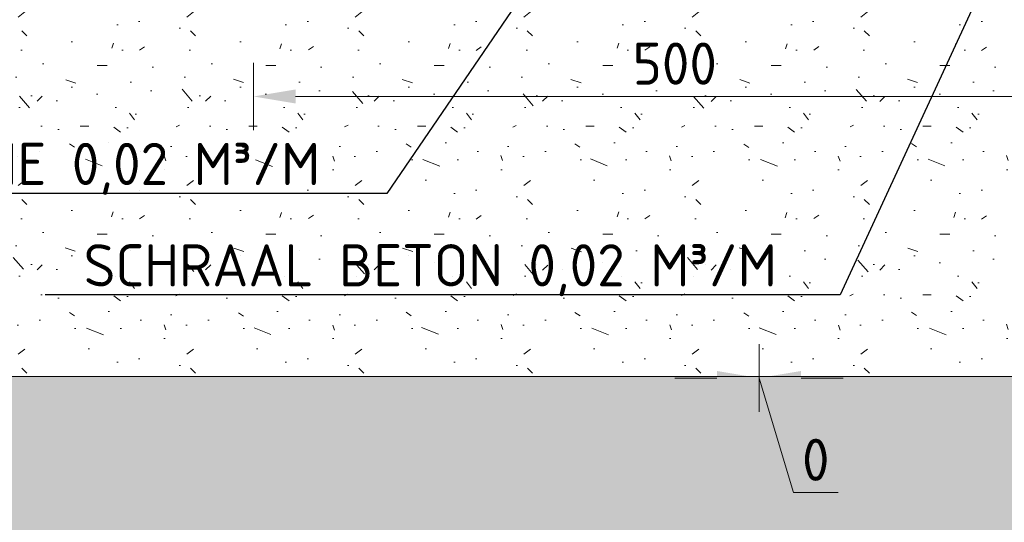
# Model space of a CAD drawing. Header units: metres. Extents: x 92403 to 95147, y 464428 to 465602.
# Tile 209 of 256: x 92585.515 to 92586.099, y 465102.942 to 465103.24. Entities that reach past the tile are written whole.
import ezdxf
from ezdxf import colors
from ezdxf.entities.mleader import LeaderData, LeaderLine
from ezdxf.math import Vec2, Vec3

# ---------------------------------------------------------------- set-up
doc = ezdxf.new("R2010")
doc.units = ezdxf.units.M
doc.layers.get('0').update_dxf_attribs({"linetype": 'CONTINUOUS'})
doc.layers.get('Defpoints').update_dxf_attribs({"linetype": 'CONTINUOUS'})
for name, color, linetype, lineweight in [('N-WE-GW-GROND_ZAND-AD', 7, 'CONTINUOUS', 18), ('N-WE-GW-GROND_ZAND_CUNETZAND-AD-10', 7, 'CONTINUOUS', 18), ('N-WE-VH-VERHARDING_ASFALT-T25', 7, 'CONTINUOUS', 25), ('N-WE-VH-VERHARDING_FUNDERING-AD-10', 252, 'CONTINUOUS', 18), ('X-XX-AL-VERWIJZING_DETAIL-M', 7, 'CONTINUOUS', 18)]:
    doc.layers.add(name, color=color, linetype=linetype, lineweight=lineweight)
doc.styles.add('NLCS-ISO-M10-T25', font='NLCS-ISO.ttf', dxfattribs={"height": 0.025})
doc.dimstyles.new('NLCS-M10-T25-PIJL_L2_H1', dxfattribs={"dimscale": 0.01, "dimtxt": 2.5, "dimasz": 2.5, "dimexe": 2, "dimexo": 2, "dimgap": 0.7, "dimtad": 1, "dimzin": 0, "dimdsep": 46, "dimtxsty": 'NLCS-ISO-M10-T25', "dimcen": 2.5, "dimdle": 2, "dimclrd": 256, "dimclre": 256, "dimclrt": 7, "dimadec": 1, "dimazin": 0, "dimtfac": 1, "dimtdec": 3, "dimtofl": 0, "dimtmove": 1, "dimatfit": 0, "dimfxl": 2, "dimfxlon": 1, "dimtfillclr": 256, "dimtolj": 1, "dimtzin": 0, "dimlwd": -1, "dimlwe": -1, "dimarcsym": 0})

# ---------------------------------------------------------------- blocks, each defined once
blk = doc.blocks.new('_Dot')
at = {"color": 0, "linetype": 'ByBlock', "lineweight": -2}
blk.add_line((-0.5, 0), (-1, 0), dxfattribs=at)
at = {"color": 0, "linetype": 'ByBlock', "const_width": 0.5}
blk.add_lwpolyline([(-0.25, 0, 1), (0.25, 0, 1)], format="xyb", close=True, dxfattribs=at)
blk = doc.blocks.new('*D785')
at = {"layer": 'Defpoints', "color": 0, "transparency": 16777216}
for p in [(92585.9533427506, 465103.2934440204), (92585.9533427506, 465103.2934440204), (92585.9533427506, 465103.0274957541)]:
    blk.add_point(p, dxfattribs=at)
at = {"layer": 'X-XX-AL-VERWIJZING_DETAIL-M', "transparency": 16777216}
for p, q in [((92585.9533427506, 465103.047495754), (92585.9533427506, 465103.007495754)), ((92585.9533427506, 465103.047495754), (92585.9533427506, 465103.007495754)), ((92585.9283427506, 465103.0274957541), (92585.9033427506, 465103.0274957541)), ((92585.9533427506, 465103.0274957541), (92585.97374275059, 465102.959495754)), ((92585.97834275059, 465103.0274957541), (92586.0033427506, 465103.0274957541)), ((92585.97374275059, 465102.959495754), (92586.0002427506, 465102.959495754))]:
    blk.add_line(p, q, dxfattribs=at)
for points in [[(92585.9283427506, 465103.0316624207), (92585.9283427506, 465103.0233290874), (92585.9533427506, 465103.0274957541)], [(92585.97834275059, 465103.0316624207), (92585.97834275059, 465103.0233290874), (92585.9533427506, 465103.0274957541)]]:
    blk.add_solid(points, dxfattribs=at)
at = {"layer": 'X-XX-AL-VERWIJZING_DETAIL-M', "color": 7, "transparency": 16777216, "insert": (92585.9869927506, 465102.978995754), "char_height": 0.025, "attachment_point": 5, "style": 'NLCS-ISO-M10-T25'}
blk.add_mtext('\\A1;0', dxfattribs=at)
blk = doc.blocks.new('*D554')
at = {"layer": 'Defpoints', "color": 0, "transparency": 16777216}
for p in [(92585.65334275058, 465103.2484440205), (92586.15334275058, 465103.1944486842), (92586.15334275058, 465103.0981026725)]:
    blk.add_point(p, dxfattribs=at)
at = {"layer": 'X-XX-AL-VERWIJZING_DETAIL-M', "transparency": 16777216}
for p, q in [((92585.65334275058, 465103.2144486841), (92585.65334275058, 465103.1744486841)), ((92586.15334275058, 465103.1744486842), (92586.15334275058, 465103.2144486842)), ((92585.67834275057, 465103.1944486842), (92586.12834275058, 465103.1944486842))]:
    blk.add_line(p, q, dxfattribs=at)
for points in [[(92585.67834275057, 465103.1986153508), (92585.67834275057, 465103.1902820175), (92585.65334275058, 465103.1944486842)], [(92586.12834275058, 465103.1986153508), (92586.12834275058, 465103.1902820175), (92586.15334275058, 465103.1944486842)]]:
    blk.add_solid(points, dxfattribs=at)
at = {"layer": 'X-XX-AL-VERWIJZING_DETAIL-M', "color": 7, "transparency": 16777216, "insert": (92585.90334275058, 465103.2139486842), "char_height": 0.025, "attachment_point": 5, "style": 'NLCS-ISO-M10-T25'}
blk.add_mtext('\\A1;500', dxfattribs=at)

msp = doc.modelspace()

# ---------------------------------------------------------------- hatches: boundary and pattern name
at = {"layer": 'N-WE-GW-GROND_ZAND_CUNETZAND-AD-10'}
h = msp.add_hatch(dxfattribs=at)
h.set_pattern_fill('AGW-GROND_ZAND_CUNETZAND', color=256, scale=0.01, pattern_type=2)
h.set_pattern_definition([(0, (2985.379468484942, 6085.392778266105), (0.00625, 0.00625), [0, -0.0125])])
h.paths.add_polyline_path([(92586.35334275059, 465102.5284440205), (92586.35334275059, 465103.0284440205), (92585.16847741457, 465103.0284440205), (92584.9033427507, 465103.0284440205), (92584.9033427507, 465102.5284440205)])
at = {"layer": 'N-WE-VH-VERHARDING_FUNDERING-AD-10'}
h = msp.add_hatch(dxfattribs=at)
h.set_pattern_fill('AVH-FUNDERING_GRANULAAT', color=256, scale=0.01, pattern_type=2)
h.set_pattern_definition([(0, (2985.474468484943, 6085.456778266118), (0, 0.1), [0, -0.1]), (0, (2985.475468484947, 6085.421778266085), (0, 0.1), [0, -0.1]), (0, (2985.478468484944, 6085.475778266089), (0, 0.1), [0, -0.1]), (338.1986, (2985.426468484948, 6085.44477826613), (0.3000000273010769, -0.099999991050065), [0.0107703, -0.5277461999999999]), (216.8699, (2985.436468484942, 6085.440778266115), (0.2999999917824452, 0.2000000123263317), [0.005, -0.495]), (130.6013, (2985.432468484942, 6085.437778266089), (0.5000000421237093, -0.5999999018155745), [0.0092195, -0.9127349]), (206.5651, (2985.399468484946, 6085.425778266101), (-0.09999991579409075, -0.1000001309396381), [0.0022361, -0.2213707]), (326.3099, (2985.397468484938, 6085.424778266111), (0.199999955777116, -0.1000001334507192), [0.0036056, -0.3569496]), (108.4349, (2985.400468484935, 6085.422778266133), (-0.09999984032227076, 0.2000000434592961), [0.003162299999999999, -0.3130654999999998]), (225, (2985.463468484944, 6085.415778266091), (-1.776356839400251e-17, -0.1000000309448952), [0.0042426, -0.1371787]), (0, (2985.460468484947, 6085.412778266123), (0.1, 0.1), [0.006, -0.094]), (135, (2985.466468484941, 6085.412778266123), (-0.1000000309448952, 8.881784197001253e-18), [0.0042426, -0.1371787]), (251.5651, (2985.451468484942, 6085.479778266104), (0.09999984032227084, 0.2000000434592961), [0.003162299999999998, -0.3130654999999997]), (0, (2985.450468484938, 6085.476778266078), (0.1, 0.1), [0.005, -0.095]), (143.1301, (2985.455468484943, 6085.476778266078), (-0.2999999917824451, 0.2000000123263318), [0.005, -0.495]), (213.6901, (2985.398468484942, 6085.480778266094), (0.199999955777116, 0.1000001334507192), [0.003605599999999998, -0.3569495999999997]), (341.5651, (2985.395468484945, 6085.478778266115), (-0.2000000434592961, 0.09999984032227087), [0.006324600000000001, -0.3099032]), (126.8699, (2985.401468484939, 6085.476778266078), (0.2000000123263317, -0.2999999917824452), [0.005, -0.495]), (0, (2985.427468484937, 6085.476778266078), (0, 0.1), [0, -0.1]), (0, (2985.400468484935, 6085.450778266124), (0, 0.1), [0, -0.1]), (0, (2985.428468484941, 6085.413778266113), (0, 0.1), [0, -0.1]), (0, (2985.455468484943, 6085.44477826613), (0, 0.1), [0, -0.1]), (0, (2985.426468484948, 6085.461778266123), (0, 0.1), [0, -0.1]), (0, (2985.404468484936, 6085.46477826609), (0, 0.1), [0, -0.1]), (0, (2985.413468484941, 6085.458778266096), (0, 0.1), [0, -0.1]), (0, (2985.409468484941, 6085.434778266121), (0, 0.1), [0, -0.1]), (0, (2985.385468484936, 6085.438778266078), (0, 0.1), [0, -0.1]), (0, (2985.38646848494, 6085.461778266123), (0, 0.1), [0, -0.1]), (0, (2985.383468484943, 6085.48377826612), (0, 0.1), [0, -0.1]), (0, (2985.414468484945, 6085.487778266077), (0, 0.1), [0, -0.1]), (0, (2985.436468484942, 6085.491778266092), (0, 0.1), [0, -0.1]), (0, (2985.471468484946, 6085.487778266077), (0, 0.1), [0, -0.1]), (0, (2985.447468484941, 6085.456778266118), (0, 0.1), [0, -0.1]), (0, (2985.437468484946, 6085.4747782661), (0, 0.1), [0, -0.1]), (0, (2985.445468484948, 6085.42677826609), (0, 0.1), [0, -0.1]), (0, (2985.415468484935, 6085.421778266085), (0, 0.1), [0, -0.1]), (0, (2985.445468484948, 6085.399778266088), (0, 0.1), [0, -0.1]), (0, (2985.412468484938, 6085.405778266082), (0, 0.1), [0, -0.1]), (0, (2985.380468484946, 6085.402778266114), (0, 0.1), [0, -0.1]), (0, (2985.392468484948, 6085.39777826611), (0, 0.1), [0, -0.1]), (0, (2985.393468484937, 6085.411778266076), (0, 0.1), [0, -0.1]), (0, (2985.460468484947, 6085.395778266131), (0, 0.1), [0, -0.1]), (0, (2985.472468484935, 6085.436778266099), (0, 0.1), [0, -0.1]), (0, (2985.467468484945, 6085.466778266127), (0, 0.1), [0, -0.1]), (0, (2985.421468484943, 6085.394778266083), (0, 0.1), [0, -0.1])])
h.paths.add_polyline_path([(92586.25408218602, 465103.0284440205), (92586.24834470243, 465103.2483692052), (92585.5158427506, 465103.2509440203), (92585.5158427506, 465103.2809440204), (92584.9033427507, 465103.2784440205), (92584.9033427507, 465103.0284440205), (92585.16847741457, 465103.0284440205)])

# ---------------------------------------------------------------- linework, layer by layer
at = {"layer": 'N-WE-GW-GROND_ZAND-AD', "flags": 128}
msp.add_lwpolyline([(92584.9033427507, 465103.0284440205), (92585.16847741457, 465103.0284440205), (92586.35334275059, 465103.0284440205)], dxfattribs=at)

# ---------------------------------------------------------------- dimensions: what is measured, and where the dimension line sits
at = {"layer": 'X-XX-AL-VERWIJZING_DETAIL-M'}
for base, p1, p2, picture, middle in [((92585.9533427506, 465103.0274957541), (92585.9533427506, 465103.2934440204), (92585.9533427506, 465103.2934440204), '*D785', (92585.98074275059, 465102.978995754)), ((92586.15334275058, 465103.1944486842), (92585.65334275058, 465103.2484440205), (92586.15334275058, 465103.0981026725), '*D554', (92585.90334275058, 465103.2139486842))]:
    dim = msp.add_linear_dim(base=base, p1=p1, p2=p2, dimstyle='NLCS-M10-T25-PIJL_L2_H1', override={"dimdec": 0, "dimlfac": 1000}, dxfattribs=at)
    dim.commit()
    dim.dimension.update_dxf_attribs({"geometry": picture, "text_midpoint": middle})

# ---------------------------------------------------------------- leaders
at = {"layer": 'N-WE-VH-VERHARDING_ASFALT-T25', "linetype": 'ByBlock'}
ml = msp.add_multileader_mtext('Standard', dxfattribs=at)
ml.set_content('\\A1;STELSPECIE 0,02 M³/M', color=7, style='NLCS-ISO-M10-T25')
ml.set_leader_properties(color=256, lineweight=-1)
ml.set_arrow_properties(name='DOT')
ml.build(insert=Vec2(0, 0))
ml.multileader.update_dxf_attribs({"text_left_attachment_type": 5, "text_right_attachment_type": 5, "dogleg_length": 2.5, "arrow_head_size": 0.01, "scale": 0.01})
ctx = ml.context
ctx.base_point, ctx.scale, ctx.char_height, ctx.arrow_head_size, ctx.landing_gap_size, ctx.plane_origin = Vec3(92585.3519235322, 465103.1369453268), 0.01, 0.025, 0.01, 0.009000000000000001, Vec3(92585.1691162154, 465103.2645659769)
ctx.left_attachment, ctx.right_attachment = 5, 5
notes = []
notes.append((ctx, [(1, (1, 1, 0), (92585.7324235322, 465103.1369453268), (-1, 0), 0.025, [(0, [(92585.82441380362, 465103.2716971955)], 0, [])])]))
ctx.mtext.insert, ctx.mtext.flow_direction = Vec3(92585.36092353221, 465103.1669453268), 5
ml = msp.add_multileader_mtext('Standard', dxfattribs=at)
ml.set_content('\\A1;SCHRAAL BETON 0,02 M³/M', color=7, style='NLCS-ISO-M10-T25')
ml.set_leader_properties(color=256, lineweight=-1)
ml.set_arrow_properties(name='DOT')
ml.build(insert=Vec2(0, 0))
ml.multileader.update_dxf_attribs({"text_left_attachment_type": 5, "text_right_attachment_type": 5, "dogleg_length": 2.5, "arrow_head_size": 0.01, "scale": 0.01})
ctx = ml.context
ctx.base_point, ctx.scale, ctx.char_height, ctx.arrow_head_size, ctx.landing_gap_size, ctx.plane_origin = Vec3(92585.54355730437, 465103.0768332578), 0.01, 0.025, 0.01, 0.009000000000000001, Vec3(92585.43824998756, 465103.2044539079)
ctx.left_attachment, ctx.right_attachment = 5, 5
notes.append((ctx, [(1, (1, 1, 0), (92586.00155730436, 465103.0768332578), (-1, 0), 0.025, [(0, [(92586.08946081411, 465103.2674651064)], 0, [])])]))
ctx.mtext.insert, ctx.mtext.flow_direction = Vec3(92585.55255730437, 465103.1068332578), 5
ml = msp.add_multileader_mtext('Standard', dxfattribs=at)
ml.set_content('\\A1;MENGGRANULAAT', color=7, style='NLCS-ISO-M10-T25')
ml.set_leader_properties(color=256, lineweight=-1)
ml.set_arrow_properties(name='DOT')
ml.build(insert=Vec2(0, 0))
ml.multileader.update_dxf_attribs({"text_left_attachment_type": 5, "text_right_attachment_type": 5, "dogleg_length": 2.5, "arrow_head_size": 0.01, "scale": 0.01})
ctx = ml.context
ctx.base_point, ctx.scale, ctx.char_height, ctx.arrow_head_size, ctx.landing_gap_size, ctx.plane_origin = Vec3(92585.27735863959, 465102.8778023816), 0.01, 0.025, 0.01, 0.009000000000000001, Vec3(92585.13593474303, 465102.9969462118)
ctx.left_attachment, ctx.right_attachment = 5, 5
notes.append((ctx, [(0, (1, 1, 0), (92585.2523586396, 465102.8778023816), (1, 0), 0.025, [(0, [(92585.073984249, 465103.0802574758)], 0, [])])]))
ctx.mtext.insert, ctx.mtext.width, ctx.mtext.flow_direction = Vec3(92585.2863586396, 465102.9078023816), 0.1621496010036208, 5
for ctx, leaders in notes:
    for number, flags, end, landing, length, lines in leaders:
        leader = LeaderData()
        leader.index, (leader.has_last_leader_line, leader.has_dogleg_vector, leader.attachment_direction) = number, flags
        leader.last_leader_point, leader.dogleg_vector, leader.dogleg_length = Vec3(end), Vec3(landing), length
        for number, points, colour, breaks in lines:
            line = LeaderLine()
            line.index, line.vertices, line.color, line.breaks = number, Vec3.list(points), colors.encode_raw_color(colour), breaks
            leader.lines.append(line)
        ctx.leaders.append(leader)

doc.saveas('drawing.dxf')
